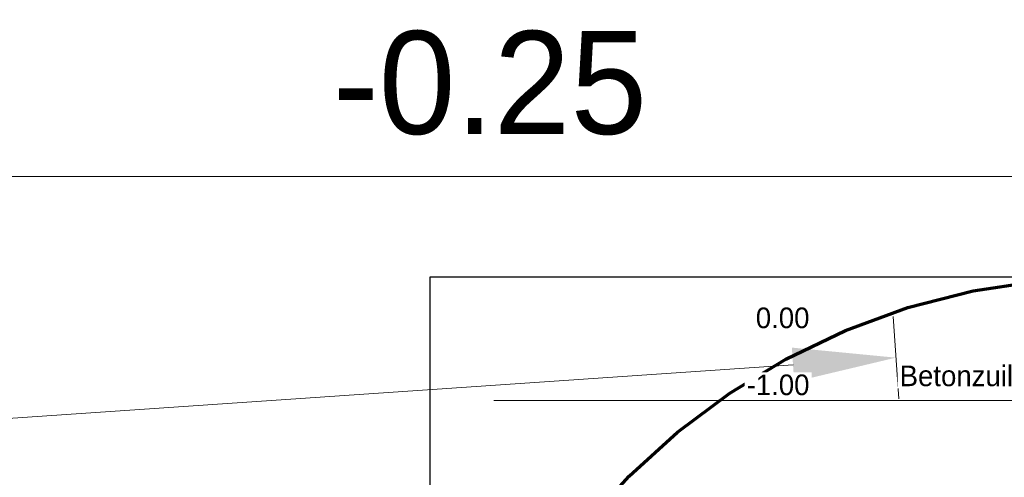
# Model space of a CAD drawing. Header units: metres. Extents: x 132 to 905, y -50 to 63.
# Tile 74 of 87: x 807.86 to 810.25, y -38.56 to -37.45. Entities that reach past the tile are written whole.
import ezdxf

# ---------------------------------------------------------------- set-up
doc = ezdxf.new("R2010")
doc.units = ezdxf.units.M
doc.header["$LTSCALE"] = 0.1
doc.linetypes.add('CENTER2', pattern=[28.574999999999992, 19.05, -3.174999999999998, 3.174999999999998, -3.174999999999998])
doc.layers.add('DP-arcering_lgrijs', color=9, linetype='Continuous')
doc.layers.add('DP-NW-Maatvoering', color=7, linetype='Continuous')
for name, color, linetype, lineweight in [('DP-NW-arcering_grond ontgraven', 1, 'Continuous', 18), ('DP-NW-arcering_waterremmende_onderlaag', 7, 'Continuous', 18), ('DP-NW-Profiel', 4, 'Continuous', 50), ('Plts-Detail', 5, 'CENTER2', 70)]:
    doc.layers.add(name, color=color, linetype=linetype, lineweight=lineweight)
doc.layers.add('TO-Viewport', color=152, linetype='Continuous', plot=False)
doc.styles.add('Ontwnota-dwp-Bruinissepolder tot Grevelingendam$0$StagCAD', font='StagCAD.ttf')
doc.styles.add('StagCAD', font='StagCAD.ttf')
doc.dimstyles.new('GM-maatvoering', dxfattribs={"dimtxt": 2.5, "dimasz": 2.5, "dimexe": 1, "dimexo": 0, "dimgap": 1, "dimtad": 1, "dimrnd": 0.001, "dimzin": 1, "dimdsep": 46, "dimtxsty": 'StagCAD', "dimcen": 0.09, "dimclrd": 1, "dimclre": 1, "dimclrt": 7, "dimazin": 0, "dimtfac": 1, "dimtix": 1, "dimtmove": 0, "dimatfit": 3, "dimfxl": 1, "dimfxlon": 1, "dimtvp": 0.8299999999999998, "dimtolj": 1, "dimtzin": 0, "dimlwd": 15, "dimlwe": 15, "dimarcsym": 0})
doc.dimstyles.new('leader 1_100', dxfattribs={"dimscale": 0.1, "dimtxt": 2.5, "dimasz": 2, "dimexe": 0, "dimexo": 0, "dimgap": 1, "dimtad": 1, "dimrnd": 0.001, "dimzin": 1, "dimdsep": 46, "dimtxsty": 'StagCAD', "dimblk": 'RAD_PIJL', "dimcen": 0.09, "dimse1": 1, "dimse2": 1, "dimclrd": 1, "dimclre": 1, "dimclrt": 7, "dimazin": 0, "dimtfac": 1, "dimtix": 1, "dimtmove": 0, "dimatfit": 0, "dimfxl": 1, "dimtvp": 0.8299999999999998, "dimtolj": 1, "dimtzin": 0, "dimlwd": 15, "dimarcsym": 0})
doc.dimstyles.new('Ontwnota-dwp-Bruinissepolder tot Grevelingendam$0$GM-maatvoering', dxfattribs={"dimtxt": 2.5, "dimasz": 1, "dimexe": 0, "dimexo": 0, "dimgap": 1, "dimtad": 1, "dimrnd": 0.001, "dimzin": 1, "dimdsep": 46, "dimtxsty": 'Ontwnota-dwp-Bruinissepolder tot Grevelingendam$0$StagCAD', "dimblk1": 'Ontwnota-dwp-Bruinissepolder tot Grevelingendam$0$DIM_PIJL', "dimblk2": 'Ontwnota-dwp-Bruinissepolder tot Grevelingendam$0$DIM_PIJL', "dimsah": 1, "dimcen": 0.09, "dimse1": 1, "dimse2": 1, "dimclrd": 1, "dimclre": 1, "dimclrt": 7, "dimazin": 0, "dimtfac": 1, "dimtix": 1, "dimtmove": 0, "dimatfit": 3, "dimldrblk": 'Ontwnota-dwp-Bruinissepolder tot Grevelingendam$0$RAD_PIJL', "dimfxl": 1, "dimtvp": 0.8299999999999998, "dimtolj": 1, "dimtzin": 0, "dimlwd": 15, "dimarcsym": 0})

# ---------------------------------------------------------------- blocks, each defined once
blk = doc.blocks.new('Ontwnota-dwp-Bruinissepolder tot Grevelingendam$0$DIM_PIJL')
at = {"color": 1}
blk.add_line((0, 1.414213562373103), (0, -1.414213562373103), dxfattribs=at)
at = {"color": 1, "linetype": 'ByBlock'}
blk.add_solid([(-2.828427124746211, -0.75), (-2.828427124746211, 0.75), (0, 0)], dxfattribs=at)
blk = doc.blocks.new('*D113')
at = {"layer": 'Defpoints', "color": 0, "transparency": 16777216}
for p in [(810.1254024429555, -31.69903825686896), (810.1254024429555, -39.08380113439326), (805.1022000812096, -40.13113954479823)]:
    blk.add_point(p, dxfattribs=at)
at = {"layer": 'DP-NW-Maatvoering', "color": 1, "lineweight": 15, "transparency": 16777216}
blk.add_line((805.2022000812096, -31.69903825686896), (810.0254024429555, -31.69903825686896), dxfattribs=at)
at = {"layer": 'DP-NW-Maatvoering', "color": 1, "lineweight": 15, "transparency": 16777216, "xscale": 0.1, "yscale": 0.1, "zscale": 0.1, "rotation": 180}
blk.add_blockref('Ontwnota-dwp-Bruinissepolder tot Grevelingendam$0$DIM_PIJL', (805.1022000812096, -31.69903825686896), dxfattribs=at)
at = {"layer": 'DP-NW-Maatvoering', "color": 1, "lineweight": 15, "transparency": 16777216, "xscale": 0.1, "yscale": 0.1, "zscale": 0.1}
blk.add_blockref('Ontwnota-dwp-Bruinissepolder tot Grevelingendam$0$DIM_PIJL', (810.1254024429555, -31.69903825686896), dxfattribs=at)
at = {"layer": 'DP-NW-Maatvoering', "color": 7, "transparency": 16777216, "insert": (807.6138012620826, -31.22820492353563), "char_height": 0.25, "attachment_point": 5, "style": 'Ontwnota-dwp-Bruinissepolder tot Grevelingendam$0$StagCAD'}
blk.add_mtext('\\A1;Kreukelberm;\\Pbreuksteen 40-200kg', dxfattribs=at)
blk = doc.blocks.new('Ontwnota-dwp-Bruinissepolder tot Grevelingendam$0$RAD_PIJL')
at = {"color": 1, "linetype": 'Continuous'}
blk.add_solid([(-2.828427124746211, -0.75), (-2.828427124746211, 0.75), (0, 0)], dxfattribs=at)
blk = doc.blocks.new('*D131')
at = {"layer": 'Defpoints', "color": 0, "transparency": 16777216}
for p in [(824.5546034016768, -32.49903825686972), (824.5546034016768, -35.09383309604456), (810.1254024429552, -39.08380113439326)]:
    blk.add_point(p, dxfattribs=at)
at = {"layer": 'DP-NW-Maatvoering', "color": 1, "lineweight": 15, "transparency": 16777216}
blk.add_line((810.2254024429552, -32.49903825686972), (824.4546034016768, -32.49903825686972), dxfattribs=at)
at = {"layer": 'DP-NW-Maatvoering', "color": 1, "lineweight": 15, "transparency": 16777216, "xscale": 0.1, "yscale": 0.1, "zscale": 0.1, "rotation": 180}
blk.add_blockref('Ontwnota-dwp-Bruinissepolder tot Grevelingendam$0$DIM_PIJL', (810.1254024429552, -32.49903825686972), dxfattribs=at)
at = {"layer": 'DP-NW-Maatvoering', "color": 1, "lineweight": 15, "transparency": 16777216, "xscale": 0.1, "yscale": 0.1, "zscale": 0.1}
blk.add_blockref('Ontwnota-dwp-Bruinissepolder tot Grevelingendam$0$DIM_PIJL', (824.5546034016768, -32.49903825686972), dxfattribs=at)
at = {"layer": 'DP-NW-Maatvoering', "color": 7, "transparency": 16777216, "insert": (817.340002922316, -32.23653825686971), "char_height": 0.25, "attachment_point": 5, "style": 'Ontwnota-dwp-Bruinissepolder tot Grevelingendam$0$StagCAD'}
blk.add_mtext('\\A1;Inwassen met steenslag 4/32mm', dxfattribs=at)
blk = doc.blocks.new('*D154')
at = {"layer": 'Defpoints', "color": 0, "transparency": 16777216}
for p in [(809.98592989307, -38.26705734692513), (810.0904024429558, -39.78786531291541), (805.1022000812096, -40.13113954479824)]:
    blk.add_point(p, dxfattribs=at)
at = {"layer": 'DP-NW-Maatvoering', "color": 1, "lineweight": 15, "transparency": 16777216}
for p, q in [((809.9927832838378, -38.36682222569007), (809.9790765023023, -38.16729246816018)), ((805.2470981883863, -38.59259340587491), (809.7365176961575, -38.28419082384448)), ((805.0045393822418, -38.7094917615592), (804.9908326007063, -38.50996200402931))]:
    blk.add_line(p, q, dxfattribs=at)
at = {"layer": 'DP-NW-Maatvoering', "color": 1, "transparency": 16777216}
for points in [[(809.733662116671, -38.24262212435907), (809.7393732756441, -38.32575952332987), (809.98592989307, -38.26705734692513)], [(805.2442426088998, -38.5510247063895), (805.2499537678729, -38.6341621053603), (804.997685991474, -38.60972688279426)]]:
    blk.add_solid(points, dxfattribs=at)
at = {"layer": 'DP-NW-Maatvoering', "color": 7, "transparency": 16777216, "insert": (807.4763878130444, -38.21392113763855), "char_height": 0.25, "attachment_point": 5, "rotation": 3.929784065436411, "style": 'StagCAD'}
blk.add_mtext('\\A1;5.00', dxfattribs=at)
blk = doc.blocks.new('*D199')
at = {"layer": 'Defpoints', "color": 0, "transparency": 16777216}
for p in [(816.1588824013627, -31.69903825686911), (816.1588824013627, -37.18380113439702), (810.125402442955, -39.08380113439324)]:
    blk.add_point(p, dxfattribs=at)
at = {"layer": 'DP-NW-Maatvoering', "color": 1, "lineweight": 15, "transparency": 16777216}
blk.add_line((810.225402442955, -31.69903825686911), (816.0588824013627, -31.69903825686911), dxfattribs=at)
at = {"layer": 'DP-NW-Maatvoering', "color": 1, "lineweight": 15, "transparency": 16777216, "xscale": 0.1, "yscale": 0.1, "zscale": 0.1, "rotation": 180}
blk.add_blockref('Ontwnota-dwp-Bruinissepolder tot Grevelingendam$0$DIM_PIJL', (810.125402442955, -31.69903825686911), dxfattribs=at)
at = {"layer": 'DP-NW-Maatvoering', "color": 1, "lineweight": 15, "transparency": 16777216, "xscale": 0.1, "yscale": 0.1, "zscale": 0.1}
blk.add_blockref('Ontwnota-dwp-Bruinissepolder tot Grevelingendam$0$DIM_PIJL', (816.1588824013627, -31.69903825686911), dxfattribs=at)
at = {"layer": 'DP-NW-Maatvoering', "color": 7, "transparency": 16777216, "insert": (813.1421424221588, -31.22820492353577), "char_height": 0.25, "attachment_point": 5, "style": 'Ontwnota-dwp-Bruinissepolder tot Grevelingendam$0$StagCAD'}
blk.add_mtext('\\A1;Betonzuilen ECO lava\\Pdik 0.30; 2300kg/m³', dxfattribs=at)
blk = doc.blocks.new('RAD_PIJL')
at = {"color": 1, "linetype": 'Continuous'}
blk.add_solid([(-2.828427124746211, -0.75), (-2.828427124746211, 0.75), (0, 0)], dxfattribs=at)

msp = doc.modelspace()

# ---------------------------------------------------------------- hatches: boundary and pattern name
at = {"layer": 'DP-arcering_lgrijs'}
h = msp.add_hatch(color=256, dxfattribs=at)
h.dxf.hatch_style = 1
edge = h.paths.add_edge_path()
edge.add_line((816.2461836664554, -37.47081766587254), (816.1590747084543, -37.18374269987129))
edge.add_arc((910.480493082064, -347.2330779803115), 324.0788797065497, 106.9205069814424, 108.0124282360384)
edge.add_line((810.2677575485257, -39.03747790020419), (810.3603464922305, -39.3228325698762))
edge.add_arc((910.5554462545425, -347.4712834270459), 324.0285879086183, 106.920965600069, 108.01204067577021, ccw=False)
edge = h.paths.add_edge_path()
edge.add_line((819.6089031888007, -36.52095793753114), (819.5151197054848, -36.1837564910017))
edge.add_arc((899.2474319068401, -309.8901825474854), 285.0832321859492, 106.2411559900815, 106.9450041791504)
edge.add_line((816.1588824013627, -37.18385292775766), (816.2461836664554, -37.47081766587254))
edge.add_line((816.2461836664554, -37.47081766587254), (816.2607362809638, -37.51865302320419))
edge.add_arc((900.3657645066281, -313.6499757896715), 288.6557866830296, 106.24640196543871, 106.93986750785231, ccw=False)
at = {"layer": 'DP-NW-arcering_grond ontgraven'}
h = msp.add_hatch(dxfattribs=at)
h.set_pattern_fill('_U', color=256, scale=0.15, angle=135, pattern_type=0)
h.set_pattern_definition([(135, (0, 0), (-0.1060660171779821, -0.1060660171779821), [])])
h.paths.add_polyline_path([(809.4017980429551, -38.77480113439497), (808.8556586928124, -39.13879812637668), (808.8556586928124, -39.17118137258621), (809.1363705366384, -39.15186356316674), (810.090402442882, -38.83385292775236), (810.8961614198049, -38.83385292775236), (811.029188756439, -38.79087102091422), (811.1214443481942, -39.07639850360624, -0.0001543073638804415), (811.3118136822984, -39.01508365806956), (811.2199295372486, -38.72950126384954), (811.410317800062, -38.66824516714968), (811.5022208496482, -38.95388631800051, -0.000154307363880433), (811.692665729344, -38.89280652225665), (811.6011341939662, -38.60711091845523), (811.7915979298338, -38.54608989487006), (811.8831482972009, -38.8318442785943, -0.0001543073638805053), (812.0736684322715, -38.77099962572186), (811.9824896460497, -38.48519124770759), (812.0603892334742, -38.46033966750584, -0.07735734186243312), (812.0556586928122, -38.42994673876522, -0.07282910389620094), (812.0598572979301, -38.40127457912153), (810.7557085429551, -38.6088011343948)])
at = {"layer": 'DP-NW-arcering_waterremmende_onderlaag'}
h = msp.add_hatch(dxfattribs=at)
h.set_pattern_fill('GWI_ZANDGRIND', color=256, scale=0.25, pattern_type=2)
h.set_pattern_definition([(0, (0, 0), (0, 0.0625), [0, -0.07216875]), (0, (-0.0083735, -0.03125), (0.07216875, 0.125), [0.016747, -0.1275905]), (30, (0.0083735, -0.03125), (0.07216880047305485, 0.1249999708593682), [0.016747, -0.233253]), (59.99999999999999, (0.0228765, -0.0228765), (-0.07216880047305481, 0.1249999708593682), [0.016747, -0.1275905]), (90, (0.03125, -0.0083735), (-0.07216874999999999, 0.125), [0.016747, -0.233253]), (120, (0.03125, 0.0083735), (-0.1443375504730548, -2.914063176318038e-08), [0.016747, -0.1275905]), (150, (0.0228765, 0.0228765), (-0.1443375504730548, 2.914063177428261e-08), [0.016747, -0.233253]), (180, (0.0083735, 0.03125), (-0.07216875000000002, -0.125), [0.016747, -0.1275905]), (210, (-0.0083735, 0.03125), (-0.07216880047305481, -0.1249999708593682), [0.016747, -0.233253]), (240, (-0.0228765, 0.0228765), (0.07216880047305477, -0.1249999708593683), [0.016747, -0.1275905]), (270, (-0.03125, 0.0083735), (0.07216874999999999, -0.125), [0.016747, -0.233253]), (300.0000000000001, (-0.03125, -0.0083735), (0.1443375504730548, 2.91406318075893e-08), [0.016747, -0.1275905]), (329.9999999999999, (-0.0228765, -0.0228765), (0.1443375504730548, -2.914063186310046e-08), [0.016747, -0.233253])])
edge = h.paths.add_edge_path()
edge.add_line((810.1604024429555, -39.68380113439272), (810.1604024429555, -40.18380113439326))
edge.add_line((810.1604024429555, -40.18380113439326), (810.7247076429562, -40.18380113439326))
edge.add_line((810.7247076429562, -40.18380113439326), (810.7247076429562, -39.34080113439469))
edge.add_line((810.7247076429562, -39.34080113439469), (810.7747076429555, -39.34080113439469))
edge.add_line((810.7747076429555, -39.34080113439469), (812.4563051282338, -38.87132163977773))
edge.add_line((812.4563051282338, -38.87132163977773), (814.7174836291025, -38.04469280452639))
edge.add_line((814.7174836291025, -38.04469280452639), (810.424707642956, -39.40706082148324))
edge.add_arc((910.5554462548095, -347.4712834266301), 323.9285879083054, 108.0058212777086, 108.0257411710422)
edge.add_line((810.3176097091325, -39.44189166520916), (810.317609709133, -39.56837689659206))
edge.add_line((810.317609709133, -39.56837689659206), (810.1804024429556, -39.56837689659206))
edge.add_line((810.1804024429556, -39.56837689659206), (810.1804024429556, -39.68380113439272))
edge.add_line((810.1804024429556, -39.68380113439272), (810.1604024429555, -39.68380113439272))

# ---------------------------------------------------------------- linework, layer by layer
at = {"layer": 'DP-NW-Profiel'}
msp.add_lwpolyline([(810.1254024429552, -39.08380113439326, -0.007194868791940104), (819.0408408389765, -36.32162501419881, -0.01117236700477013), (822.5408301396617, -35.37664235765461, -0.05038886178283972), (824.5314209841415, -35.09476162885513), (827.5522062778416, -34.9739289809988)], format="xyb", dxfattribs=at)
at = {"layer": 'Plts-Detail'}
msp.add_circle((810.5056586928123, -39.72134107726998), 1.649999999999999, dxfattribs=at)
at = {"layer": 'TO-Viewport', "color": 251}
msp.add_lwpolyline([(808.8556586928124, -41.37134107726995), (812.1556586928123, -41.37134107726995), (812.1556586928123, -38.07134107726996), (808.8556586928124, -38.07134107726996)], close=True, dxfattribs=at)

# ---------------------------------------------------------------- dimensions: what is measured, and where the dimension line sits
at = {"layer": 'DP-NW-Maatvoering'}
for base, p1, p2, text, override, picture, middle in [((816.1588824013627, -31.69903825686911), (810.125402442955, -39.08380113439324), (816.1588824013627, -37.18380113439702), 'Betonzuilen ECO lava\\Pdik 0.30; 2300kg/m³', {"dimscale": 0, "dimtix": 1, "dimtofl": 1, "dimtmove": 0, "dimatfit": 3}, '*D199', (813.1421424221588, -31.22820492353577)), ((810.1254024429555, -31.69903825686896), (805.1022000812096, -40.13113954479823), (810.1254024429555, -39.08380113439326), 'Kreukelberm;\\Pbreuksteen 40-200kg', {"dimscale": 0}, '*D113', (807.6138012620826, -31.22820492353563)), ((824.5546034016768, -32.49903825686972), (810.1254024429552, -39.08380113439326), (824.5546034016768, -35.09383309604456), 'Inwassen met steenslag 4/32mm', {"dimscale": 0, "dimtix": 1, "dimtofl": 1, "dimtmove": 0, "dimatfit": 3}, '*D131', (817.340002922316, -32.23653825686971))]:
    dim = msp.add_linear_dim(base=base, p1=p1, p2=p2, text=text, dimstyle='Ontwnota-dwp-Bruinissepolder tot Grevelingendam$0$GM-maatvoering', override=override, dxfattribs=at)
    dim.commit()
    dim.dimension.update_dxf_attribs({"geometry": picture, "text_midpoint": middle})
dim = msp.add_linear_dim(base=(809.98592989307, -38.26705734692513), p1=(805.1022000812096, -40.13113954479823), p2=(810.0904024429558, -39.78786531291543), angle=3.929784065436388, dimstyle='GM-maatvoering', dxfattribs=at)
dim.commit()
dim.dimension.update_dxf_attribs({"geometry": '*D154', "text_midpoint": (807.4763878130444, -38.21392113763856)})

# ---------------------------------------------------------------- next in the draw order: texts
at = {"layer": 'DP-NW-Maatvoering', "color": 7, "insert": (811.2736166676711, -38.35133155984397), "char_height": 0.05, "attachment_point": 9, "line_spacing_factor": 0.48, "style": 'StagCAD', "bg_fill": 3, "box_fill_scale": 1.1, "bg_fill_color": 256, "bg_fill_transparency": 0}
msp.add_mtext('\\A1;Betonzuilen ECO lava; dik 0.30; 2300kg/m³', dxfattribs=at)

# ---------------------------------------------------------------- next in the draw order: leaders
at = {"layer": 'DP-NW-Maatvoering', "annotation_type": 0, "has_hookline": 1, "hookline_direction": 1}
for points, dimstyle, override, text_width in [([(810.1254024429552, -39.08380113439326), (811.4826412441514, -37.82757017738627), (809.4826412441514, -37.82757017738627)], 'leader 1_100', {"dimscale": 0, "dimgap": 1, "dimtad": 1}, 0.725), ([(811.5176390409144, -38.77754534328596), (813.7936166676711, -38.37133155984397), (811.2936166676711, -38.37133155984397)], 'GM-maatvoering', {"dimscale": 0, "dimgap": 1, "dimtad": 1}, 1.2825), ([(809.8055890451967, -39.20579144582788), (812.0377634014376, -38.72874017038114), (809.5377634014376, -38.72874017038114)], 'GM-maatvoering', {"dimscale": 0}, 0.645)]:
    msp.add_leader(points, dimstyle=dimstyle, override=override, dxfattribs=dict(at, text_width=text_width))

# ---------------------------------------------------------------- next in the draw order: texts
at = {"layer": 'DP-NW-Maatvoering', "color": 7, "attachment_point": 9, "style": 'StagCAD', "bg_fill": 3, "box_fill_scale": 1.1, "bg_fill_color": 256, "bg_fill_transparency": 0}
for s, insert, char_height in [('\\A1;-0.25', (809.3826412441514, -37.72757017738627), 0.25), ('\\A1;0.00', (809.7764346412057, -38.19614607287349), 0.05), ('\\A1;-1.00', (809.7764346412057, -38.35872986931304), 0.05)]:
    msp.add_mtext(s, dxfattribs=dict(at, insert=insert, char_height=char_height))

doc.saveas('drawing.dxf')
